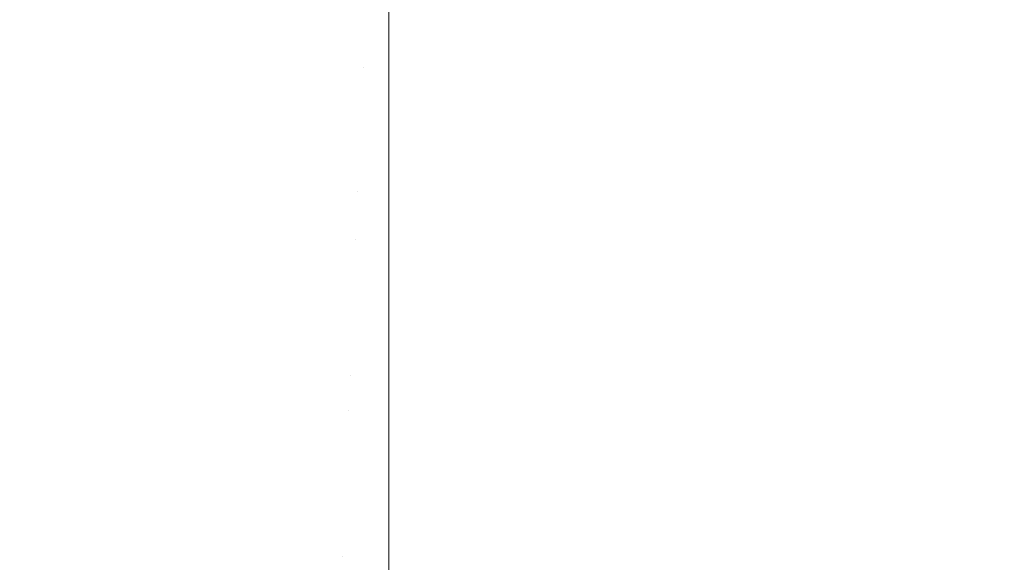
# Model space of a CAD drawing. Header units: centimetres. Extents: x -25.9 to 27.4, y -28.2 to -26.4.
# Tile 14 of 199: x -25.837 to -25.8144, y -28.0853 to -28.0728. Entities that reach past the tile are written whole.
import ezdxf

# ---------------------------------------------------------------- set-up
doc = ezdxf.new("R2010")
doc.units = ezdxf.units.CM
doc.header["$LTSCALE"] = 2.54
doc.layers.add('Lucido design-1', color=7, linetype='Continuous')

# ---------------------------------------------------------------- blocks, each defined once
blk = doc.blocks.new('Gruppo-4-1')
at = {"color": 7, "linetype": 'Continuous', "lineweight": 9}
for points, invisible_edges in [([(-25.833751, -28.072916, 539.721007), (-25.834295, -28.072684, 539.721007), (-25.832658, -28.069062, 539.720529), (-25.83227, -28.069228, 539.720529)], 15), ([(-25.833199, -28.073124, 539.721007), (-25.833751, -28.072916, 539.721007), (-25.83227, -28.069228, 539.720529), (-25.831875, -28.069377, 539.720529)], 15), ([(-25.83642, -28.069732, 540.519248), (-25.836826, -28.06939, 540.519248), (-25.83964, -28.072587, 540.518618), (-25.839095, -28.073046, 540.518618)], 15), ([(-25.832637, -28.073309, 539.721007), (-25.833199, -28.073124, 539.721007), (-25.831875, -28.069377, 539.720529), (-25.831474, -28.069509, 539.720529)], 15), ([(-25.832069, -28.07347, 539.721007), (-25.832637, -28.073309, 539.721007), (-25.831474, -28.069509, 539.720529), (-25.831067, -28.069624, 539.720529)], 15), ([(-25.836, -28.070057, 540.519248), (-25.83642, -28.069732, 540.519248), (-25.839095, -28.073046, 540.518618), (-25.838532, -28.073481, 540.518618)], 15), ([(-25.831494, -28.073607, 539.721007), (-25.832069, -28.07347, 539.721007), (-25.831067, -28.069624, 539.720529), (-25.830657, -28.069722, 539.720529)], 15), ([(-25.830914, -28.073719, 539.721007), (-25.831494, -28.073607, 539.721007), (-25.830657, -28.069722, 539.720529), (-25.830242, -28.069802, 539.720529)], 15), ([(-25.830329, -28.073807, 539.721007), (-25.830914, -28.073719, 539.721007), (-25.830242, -28.069802, 539.720529), (-25.829825, -28.069865, 539.720529)], 15), ([(-25.829742, -28.073869, 539.721007), (-25.830329, -28.073807, 539.721007), (-25.829825, -28.069865, 539.720529), (-25.829405, -28.069909, 539.720529)], 15), ([(-25.829152, -28.073907, 539.721007), (-25.829742, -28.073869, 539.721007), (-25.829405, -28.069909, 539.720529), (-25.828984, -28.069936, 539.720529)], 15), ([(-25.829152, -28.073907, 539.721007), (-25.828984, -28.069936, 539.720529), (-25.828561, -28.069945, 539.720529), (-25.828561, -28.073051, 539.720903)], 11), ([(27.271439, -28.069945, 539.720529), (27.271439, -28.073051, 539.720903), (-25.828561, -28.073051, 539.720903), (-25.828561, -28.069945, 539.720529)], 10), ([(-25.835566, -28.070364, 540.519248), (-25.836, -28.070057, 540.519248), (-25.838532, -28.073481, 540.518618), (-25.837951, -28.073892, 540.518618)], 15), ([(-25.83512, -28.070652, 540.519248), (-25.835566, -28.070364, 540.519248), (-25.837951, -28.073892, 540.518618), (-25.837353, -28.074278, 540.518618)], 15), ([(-25.834662, -28.070921, 540.519248), (-25.83512, -28.070652, 540.519248), (-25.837353, -28.074278, 540.518618), (-25.836739, -28.074639, 540.518618)], 15), ([(-25.839191, -28.074373, 539.721644), (-25.839792, -28.073909, 539.721644), (-25.837306, -28.07083, 539.721007), (-25.836838, -28.071191, 539.721007)], 15), ([(-25.834193, -28.07117, 540.519248), (-25.834662, -28.070921, 540.519248), (-25.836739, -28.074639, 540.518618), (-25.83611, -28.074973, 540.518618)], 15), ([(-25.833714, -28.071399, 540.519248), (-25.834193, -28.07117, 540.519248), (-25.83611, -28.074973, 540.518618), (-25.835468, -28.075279, 540.518618)], 15), ([(-25.838572, -28.074811, 539.721644), (-25.839191, -28.074373, 539.721644), (-25.836838, -28.071191, 539.721007), (-25.836356, -28.071532, 539.721007)], 15), ([(-25.833225, -28.071607, 540.519248), (-25.833714, -28.071399, 540.519248), (-25.835468, -28.075279, 540.518618), (-25.834813, -28.075559, 540.518618)], 15), ([(-25.837934, -28.075222, 539.721644), (-25.838572, -28.074811, 539.721644), (-25.836356, -28.071532, 539.721007), (-25.835859, -28.071853, 539.721007)], 15), ([(-25.832729, -28.071794, 540.519248), (-25.833225, -28.071607, 540.519248), (-25.834813, -28.075559, 540.518618), (-25.834148, -28.07581, 540.518618)], 15), ([(-25.832224, -28.071961, 540.519248), (-25.832729, -28.071794, 540.519248), (-25.834148, -28.07581, 540.518618), (-25.833471, -28.076033, 540.518618)], 15), ([(-25.83728, -28.075606, 539.721644), (-25.837934, -28.075222, 539.721644), (-25.835859, -28.071853, 539.721007), (-25.83535, -28.072152, 539.721007)], 15), ([(-25.831713, -28.072105, 540.519248), (-25.832224, -28.071961, 540.519248), (-25.833471, -28.076033, 540.518618), (-25.832787, -28.076227, 540.518618)], 15), ([(-25.836609, -28.075962, 539.721644), (-25.83728, -28.075606, 539.721644), (-25.83535, -28.072152, 539.721007), (-25.834828, -28.072429, 539.721007)], 15), ([(-25.831197, -28.072228, 540.519248), (-25.831713, -28.072105, 540.519248), (-25.832787, -28.076227, 540.518618), (-25.832094, -28.076392, 540.518618)], 15), ([(-25.830675, -28.072329, 540.519248), (-25.831197, -28.072228, 540.519248), (-25.832094, -28.076392, 540.518618), (-25.831395, -28.076527, 540.518618)], 15), ([(-25.835925, -28.07629, 539.721644), (-25.836609, -28.075962, 539.721644), (-25.834828, -28.072429, 539.721007), (-25.834295, -28.072684, 539.721007)], 15), ([(-25.83015, -28.072408, 540.519248), (-25.830675, -28.072329, 540.519248), (-25.831395, -28.076527, 540.518618), (-25.830691, -28.076632, 540.518618)], 15), ([(-25.829622, -28.072464, 540.519248), (-25.83015, -28.072408, 540.519248), (-25.830691, -28.076632, 540.518618), (-25.829983, -28.076708, 540.518618)], 15), ([(-25.829092, -28.072498, 540.519248), (-25.829622, -28.072464, 540.519248), (-25.829983, -28.076708, 540.518618), (-25.829273, -28.076753, 540.518618)], 15), ([(-25.829092, -28.072498, 540.519248), (-25.829273, -28.076753, 540.518618), (-25.828561, -28.076768, 540.518618), (-25.828561, -28.072701, 540.51922)], 11), ([(-25.835227, -28.076587, 539.721644), (-25.835925, -28.07629, 539.721644), (-25.834295, -28.072684, 539.721007), (-25.833751, -28.072916, 539.721007)], 15), ([(27.271439, -28.076768, 540.518618), (27.271439, -28.072701, 540.51922), (-25.828561, -28.072701, 540.51922), (-25.828561, -28.076768, 540.518618)], 10), ([(-25.834517, -28.076855, 539.721644), (-25.835227, -28.076587, 539.721644), (-25.833751, -28.072916, 539.721007), (-25.833199, -28.073124, 539.721007)], 15), ([(-25.833796, -28.077093, 539.721644), (-25.834517, -28.076855, 539.721644), (-25.833199, -28.073124, 539.721007), (-25.832637, -28.073309, 539.721007)], 15), ([(-25.828561, -28.073051, 539.720903), (-25.828561, -28.073919, 539.721007), (-25.829152, -28.073907, 539.721007)], 10), ([(-25.828561, -28.073919, 539.721007), (-25.828561, -28.073051, 539.720903), (27.271439, -28.073051, 539.720903), (27.271439, -28.073919, 539.721007)], 10), ([(-25.833066, -28.0773, 539.721644), (-25.833796, -28.077093, 539.721644), (-25.832637, -28.073309, 539.721007), (-25.832069, -28.07347, 539.721007)], 15), ([(-25.832328, -28.077475, 539.721644), (-25.833066, -28.0773, 539.721644), (-25.832069, -28.07347, 539.721007), (-25.831494, -28.073607, 539.721007)], 15), ([(-25.831583, -28.077619, 539.721644), (-25.832328, -28.077475, 539.721644), (-25.831494, -28.073607, 539.721007), (-25.830914, -28.073719, 539.721007)], 15), ([(-25.830832, -28.077732, 539.721644), (-25.831583, -28.077619, 539.721644), (-25.830914, -28.073719, 539.721007), (-25.830329, -28.073807, 539.721007)], 15), ([(-25.830077, -28.077812, 539.721644), (-25.830832, -28.077732, 539.721644), (-25.830329, -28.073807, 539.721007), (-25.829742, -28.073869, 539.721007)], 15), ([(-25.82932, -28.07786, 539.721644), (-25.830077, -28.077812, 539.721644), (-25.829742, -28.073869, 539.721007), (-25.829152, -28.073907, 539.721007)], 15), ([(-25.82932, -28.07786, 539.721644), (-25.829152, -28.073907, 539.721007), (-25.828561, -28.073919, 539.721007), (-25.828561, -28.077363, 539.721562)], 11), ([(27.271439, -28.073919, 539.721007), (27.271439, -28.077363, 539.721562), (-25.828561, -28.077363, 539.721562), (-25.828561, -28.073919, 539.721007)], 10), ([(-25.836739, -28.074639, 540.518618), (-25.837353, -28.074278, 540.518618), (-25.839566, -28.077873, 540.517806), (-25.838798, -28.078324, 540.517806)], 15), ([(-25.83611, -28.074973, 540.518618), (-25.836739, -28.074639, 540.518618), (-25.838798, -28.078324, 540.517806), (-25.838011, -28.078741, 540.517806)], 15), ([(-25.835468, -28.075279, 540.518618), (-25.83611, -28.074973, 540.518618), (-25.838011, -28.078741, 540.517806), (-25.837207, -28.079126, 540.517806)], 15), ([(-25.834813, -28.075559, 540.518618), (-25.835468, -28.075279, 540.518618), (-25.837207, -28.079126, 540.517806), (-25.836387, -28.079475, 540.517806)], 15), ([(-25.83838, -28.079475, 539.722441), (-25.839198, -28.079041, 539.722441), (-25.83728, -28.075606, 539.721644), (-25.836609, -28.075962, 539.721644)], 15), ([(-25.834148, -28.07581, 540.518618), (-25.834813, -28.075559, 540.518618), (-25.836387, -28.079475, 540.517806), (-25.835554, -28.07979, 540.517806)], 15), ([(-25.833471, -28.076033, 540.518618), (-25.834148, -28.07581, 540.518618), (-25.835554, -28.07979, 540.517806), (-25.834707, -28.080069, 540.517806)], 15), ([(-25.837545, -28.079874, 539.722441), (-25.83838, -28.079475, 539.722441), (-25.836609, -28.075962, 539.721644), (-25.835925, -28.07629, 539.721644)], 15), ([(-25.832787, -28.076227, 540.518618), (-25.833471, -28.076033, 540.518618), (-25.834707, -28.080069, 540.517806), (-25.83385, -28.080312, 540.517806)], 15), ([(-25.836693, -28.080237, 539.722441), (-25.837545, -28.079874, 539.722441), (-25.835925, -28.07629, 539.721644), (-25.835227, -28.076587, 539.721644)], 15), ([(-25.832094, -28.076392, 540.518618), (-25.832787, -28.076227, 540.518618), (-25.83385, -28.080312, 540.517806), (-25.832983, -28.080518, 540.517806)], 15), ([(-25.835827, -28.080564, 539.722441), (-25.836693, -28.080237, 539.722441), (-25.835227, -28.076587, 539.721644), (-25.834517, -28.076855, 539.721644)], 15), ([(-25.831395, -28.076527, 540.518618), (-25.832094, -28.076392, 540.518618), (-25.832983, -28.080518, 540.517806), (-25.832109, -28.080687, 540.517806)], 15), ([(-25.830691, -28.076632, 540.518618), (-25.831395, -28.076527, 540.518618), (-25.832109, -28.080687, 540.517806), (-25.831227, -28.080819, 540.517806)], 15), ([(-25.829983, -28.076708, 540.518618), (-25.830691, -28.076632, 540.518618), (-25.831227, -28.080819, 540.517806), (-25.830341, -28.080913, 540.517806)], 15), ([(-25.829273, -28.076753, 540.518618), (-25.829983, -28.076708, 540.518618), (-25.830341, -28.080913, 540.517806), (-25.829452, -28.08097, 540.517806)], 15), ([(-25.829273, -28.076753, 540.518618), (-25.829452, -28.08097, 540.517806), (-25.828561, -28.080989, 540.517806), (-25.828561, -28.0769, 540.518592)], 11), ([(-25.828561, -28.0769, 540.518592), (-25.828561, -28.076768, 540.518618), (-25.829273, -28.076753, 540.518618)], 10), ([(-25.828561, -28.076768, 540.518618), (-25.828561, -28.0769, 540.518592), (27.271439, -28.0769, 540.518592), (27.271439, -28.076768, 540.518618)], 10), ([(-25.834948, -28.080854, 539.722441), (-25.835827, -28.080564, 539.722441), (-25.834517, -28.076855, 539.721644), (-25.833796, -28.077093, 539.721644)], 15), ([(27.271439, -28.080989, 540.517806), (27.271439, -28.0769, 540.518592), (-25.828561, -28.0769, 540.518592), (-25.828561, -28.080989, 540.517806)], 10), ([(-25.834057, -28.081106, 539.722441), (-25.834948, -28.080854, 539.722441), (-25.833796, -28.077093, 539.721644), (-25.833066, -28.0773, 539.721644)], 15), ([(-25.833156, -28.081321, 539.722441), (-25.834057, -28.081106, 539.722441), (-25.833066, -28.0773, 539.721644), (-25.832328, -28.077475, 539.721644)], 15), ([(-25.832247, -28.081496, 539.722441), (-25.833156, -28.081321, 539.722441), (-25.832328, -28.077475, 539.721644), (-25.831583, -28.077619, 539.721644)], 15), ([(-25.828561, -28.077363, 539.721562), (-25.828561, -28.077877, 539.721644), (-25.82932, -28.07786, 539.721644)], 10), ([(-25.828561, -28.077877, 539.721644), (-25.828561, -28.077363, 539.721562), (27.271439, -28.077363, 539.721562), (27.271439, -28.077877, 539.721644)], 10), ([(-25.831332, -28.081633, 539.722441), (-25.832247, -28.081496, 539.722441), (-25.831583, -28.077619, 539.721644), (-25.830832, -28.077732, 539.721644)], 15), ([(-25.830411, -28.081732, 539.722441), (-25.831332, -28.081633, 539.722441), (-25.830832, -28.077732, 539.721644), (-25.830077, -28.077812, 539.721644)], 15), ([(-25.829487, -28.08179, 539.722441), (-25.830411, -28.081732, 539.722441), (-25.830077, -28.077812, 539.721644), (-25.82932, -28.07786, 539.721644)], 15), ([(-25.829487, -28.08179, 539.722441), (-25.82932, -28.07786, 539.721644), (-25.828561, -28.077877, 539.721644), (-25.828561, -28.081643, 539.722407)], 11), ([(27.271439, -28.077877, 539.721644), (27.271439, -28.081643, 539.722407), (-25.828561, -28.081643, 539.722407), (-25.828561, -28.077877, 539.721644)], 10), ([(-25.836387, -28.079475, 540.517806), (-25.837207, -28.079126, 540.517806), (-25.838927, -28.08293, 540.516815), (-25.837944, -28.08335, 540.516815)], 15), ([(-25.835554, -28.07979, 540.517806), (-25.836387, -28.079475, 540.517806), (-25.837944, -28.08335, 540.516815), (-25.836945, -28.083727, 540.516815)], 15), ([(-25.838149, -28.083859, 539.723396), (-25.839153, -28.083431, 539.723396), (-25.837545, -28.079874, 539.722441), (-25.836693, -28.080237, 539.722441)], 15), ([(-25.834707, -28.080069, 540.517806), (-25.835554, -28.07979, 540.517806), (-25.836945, -28.083727, 540.516815), (-25.83593, -28.084061, 540.516815)], 15), ([(-25.83385, -28.080312, 540.517806), (-25.834707, -28.080069, 540.517806), (-25.83593, -28.084061, 540.516815), (-25.834902, -28.084352, 540.516815)], 15), ([(-25.837128, -28.084245, 539.723396), (-25.838149, -28.083859, 539.723396), (-25.836693, -28.080237, 539.722441), (-25.835827, -28.080564, 539.722441)], 15), ([(-25.832983, -28.080518, 540.517806), (-25.83385, -28.080312, 540.517806), (-25.834902, -28.084352, 540.516815), (-25.833863, -28.084599, 540.516815)], 15), ([(-25.836091, -28.084586, 539.723396), (-25.837128, -28.084245, 539.723396), (-25.835827, -28.080564, 539.722441), (-25.834948, -28.080854, 539.722441)], 15), ([(-25.832109, -28.080687, 540.517806), (-25.832983, -28.080518, 540.517806), (-25.833863, -28.084599, 540.516815), (-25.832814, -28.084802, 540.516815)], 15), ([(-25.835041, -28.084884, 539.723396), (-25.836091, -28.084586, 539.723396), (-25.834948, -28.080854, 539.722441), (-25.834057, -28.081106, 539.722441)], 15), ([(-25.831227, -28.080819, 540.517806), (-25.832109, -28.080687, 540.517806), (-25.832814, -28.084802, 540.516815), (-25.831758, -28.08496, 540.516815)], 15), ([(-25.830341, -28.080913, 540.517806), (-25.831227, -28.080819, 540.517806), (-25.831758, -28.08496, 540.516815), (-25.830695, -28.085074, 540.516815)], 15), ([(-25.833979, -28.085136, 539.723396), (-25.835041, -28.084884, 539.723396), (-25.834057, -28.081106, 539.722441), (-25.833156, -28.081321, 539.722441)], 15), ([(-25.829452, -28.08097, 540.517806), (-25.830341, -28.080913, 540.517806), (-25.830695, -28.085074, 540.516815), (-25.829629, -28.085141, 540.516815)], 15), ([(-25.829452, -28.08097, 540.517806), (-25.829629, -28.085141, 540.516815), (-25.828561, -28.085164, 540.516815), (-25.828561, -28.081068, 540.517787)], 11), ([(-25.828561, -28.081068, 540.517787), (-25.828561, -28.080989, 540.517806), (-25.829452, -28.08097, 540.517806)], 10), ([(-25.828561, -28.080989, 540.517806), (-25.828561, -28.081068, 540.517787), (27.271439, -28.081068, 540.517787), (27.271439, -28.080989, 540.517806)], 10), ([(27.271439, -28.085164, 540.516815), (27.271439, -28.081068, 540.517787), (-25.828561, -28.081068, 540.517787), (-25.828561, -28.085164, 540.516815)], 10), ([(-25.832907, -28.085344, 539.723396), (-25.833979, -28.085136, 539.723396), (-25.833156, -28.081321, 539.722441), (-25.832247, -28.081496, 539.722441)], 15), ([(-25.831827, -28.085505, 539.723396), (-25.832907, -28.085344, 539.723396), (-25.832247, -28.081496, 539.722441), (-25.831332, -28.081633, 539.722441)], 15), ([(-25.830742, -28.085621, 539.723396), (-25.831827, -28.085505, 539.723396), (-25.831332, -28.081633, 539.722441), (-25.830411, -28.081732, 539.722441)], 15), ([(-25.829653, -28.08569, 539.723396), (-25.830742, -28.085621, 539.723396), (-25.830411, -28.081732, 539.722441), (-25.829487, -28.08179, 539.722441)], 15), ([(-25.828561, -28.085713, 539.723396), (-25.829653, -28.08569, 539.723396), (-25.829487, -28.08179, 539.722441), (-25.828561, -28.08181, 539.722441)], 7), ([(-25.828561, -28.081643, 539.722407), (-25.828561, -28.08181, 539.722441), (-25.829487, -28.08179, 539.722441)], 10), ([(-25.828561, -28.08181, 539.722441), (-25.828561, -28.081643, 539.722407), (27.271439, -28.081643, 539.722407), (27.271439, -28.08181, 539.722441)], 10), ([(27.271439, -28.08181, 539.722441), (27.271439, -28.085713, 539.723396), (-25.828561, -28.085713, 539.723396), (-25.828561, -28.08181, 539.722441)], 10), ([(-25.836945, -28.083727, 540.516815), (-25.837944, -28.08335, 540.516815), (-25.839481, -28.087175, 540.515649), (-25.838318, -28.087614, 540.515649)], 15), ([(-25.83593, -28.084061, 540.516815), (-25.836945, -28.083727, 540.516815), (-25.838318, -28.087614, 540.515649), (-25.837137, -28.088003, 540.515649)], 15), ([(-25.834902, -28.084352, 540.516815), (-25.83593, -28.084061, 540.516815), (-25.837137, -28.088003, 540.515649), (-25.835941, -28.088342, 540.515649)], 15), ([(-25.837223, -28.088283, 539.724508), (-25.838416, -28.08789, 539.724508), (-25.837128, -28.084245, 539.723396), (-25.836091, -28.084586, 539.723396)], 15), ([(-25.833863, -28.084599, 540.516815), (-25.834902, -28.084352, 540.516815), (-25.835941, -28.088342, 540.515649), (-25.834732, -28.088629, 540.515649)], 15), ([(-25.836015, -28.088626, 539.724508), (-25.837223, -28.088283, 539.724508), (-25.836091, -28.084586, 539.723396), (-25.835041, -28.084884, 539.723396)], 15), ([(-25.832814, -28.084802, 540.516815), (-25.833863, -28.084599, 540.516815), (-25.834732, -28.088629, 540.515649), (-25.833511, -28.088866, 540.515649)], 15), ([(-25.834793, -28.088916, 539.724508), (-25.836015, -28.088626, 539.724508), (-25.835041, -28.084884, 539.723396), (-25.833979, -28.085136, 539.723396)], 15), ([(-25.831758, -28.08496, 540.516815), (-25.832814, -28.084802, 540.516815), (-25.833511, -28.088866, 540.515649), (-25.832281, -28.08905, 540.515649)], 15), ([(-25.830695, -28.085074, 540.516815), (-25.831758, -28.08496, 540.516815), (-25.832281, -28.08905, 540.515649), (-25.831045, -28.089181, 540.515649)], 15), ([(-25.83356, -28.089155, 539.724508), (-25.834793, -28.088916, 539.724508), (-25.833979, -28.085136, 539.723396), (-25.832907, -28.085344, 539.723396)], 15), ([(-25.829629, -28.085141, 540.516815), (-25.830695, -28.085074, 540.516815), (-25.831045, -28.089181, 540.515649), (-25.829804, -28.08926, 540.515649)], 15), ([(-25.829629, -28.085141, 540.516815), (-25.829804, -28.08926, 540.515649), (-25.828561, -28.089287, 540.515649), (-25.828561, -28.085198, 540.516806)], 11), ([(-25.828561, -28.085198, 540.516806), (-25.828561, -28.085164, 540.516815), (-25.829629, -28.085141, 540.516815)], 10), ([(-25.828561, -28.085164, 540.516815), (-25.828561, -28.085198, 540.516806), (27.271439, -28.085198, 540.516806), (27.271439, -28.085164, 540.516815)], 10), ([(-25.828561, -28.089282, 540.51565), (27.271439, -28.089282, 540.51565), (27.271439, -28.085198, 540.516806), (-25.828561, -28.085198, 540.516806)], 5)]:
    blk.add_3dface(points, dxfattribs=dict(at, invisible_edges=invisible_edges))

msp = doc.modelspace()

# ---------------------------------------------------------------- block references
at = {"layer": 'Lucido design-1', "color": 7}
msp.add_blockref('Gruppo-4-1', (0, 0), dxfattribs=at)

doc.saveas('drawing.dxf')
